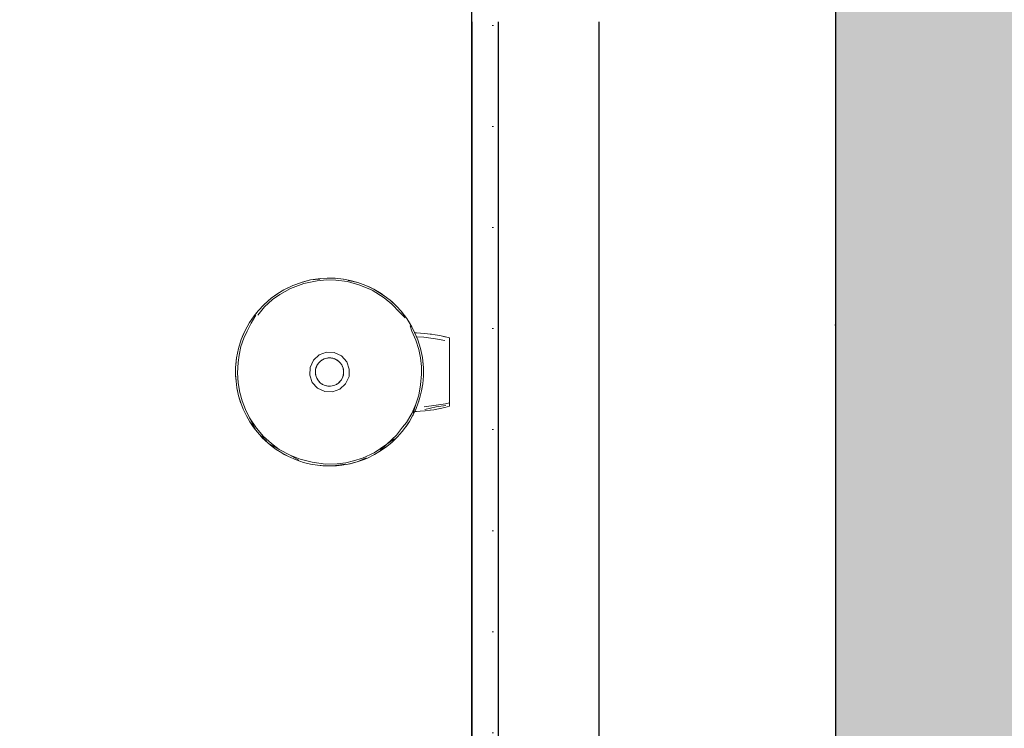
# Model space of a CAD drawing. Header units: millimetres. Extents: x -63554 to 200, y -19084 to 40052.
# Tile 71 of 120: x -44964 to -44477, y 977 to 1328. Entities that reach past the tile are written whole.
import ezdxf

# ---------------------------------------------------------------- set-up
doc = ezdxf.new("R2010")
doc.units = ezdxf.units.MM
doc.header["$MEASUREMENT"] = 0
doc.linetypes.add('Dotted', pattern=[317.499995, 0, -317.499995])
for name, color, linetype in [('1241_Välisseinad', 7, 'Continuous'), ('1311_Vaheseinad', 7, 'Continuous'), ('New_014_Ruumi netopind', 7, 'Continuous'), ('New_1321_Põranda kattetarindid', 7, 'Continuous'), ('New_SA-mööbel', 7, 'Continuous')]:
    doc.layers.add(name, color=color, linetype=linetype)
for name, color, linetype, lineweight in [('1241_Välisseinad_Pen_No__101', 252, 'Continuous', 13), ('1241_Välisseinad_Pen_No__41', 7, 'Continuous', 25), ('1311_Vaheseinad_Pen_No__101', 252, 'Continuous', 13), ('1311_Vaheseinad_Pen_No__41', 7, 'Continuous', 25), ('New_1321_Põranda kattetarindid_Pen_No__41', 7, 'Continuous', 25), ('New_SA-mööbel_Pen_No__101', 252, 'Continuous', 13)]:
    doc.layers.add(name, color=color, linetype=linetype, lineweight=lineweight)
pattern_1 = [(270, (0, 0), (86.60254, 0), [0, -50]), (270, (43.3, -25), (86.60254, 0), [0, -50])]

# ---------------------------------------------------------------- blocks, each defined once
blk = doc.blocks.new('Slab_165_1', base_point=(-48040, 210))
at = {"layer": 'New_1321_Põranda kattetarindid_Pen_No__41', "color": 7, "linetype": 'Dotted', "lineweight": 25, "flags": 128}
blk.add_lwpolyline([(-48040, 210), (-44560.55, 210), (-44560.55, 5699.83), (-48040, 5699.83)], close=True, dxfattribs=at)
blk = doc.blocks.new('Slab_445_1', base_point=(-44560.55, 210))
at = {"layer": '1311_Vaheseinad_Pen_No__41', "color": 7, "linetype": 'Continuous', "lineweight": 25, "flags": 128}
blk.add_lwpolyline([(-44560.55, 210), (-44740.55, 210), (-44740.55, 1339.83), (-44560.55, 1339.83)], close=True, dxfattribs=at)
blk = doc.blocks.new('Wall_158_1', base_point=(-44560.55, -110))
at = {"layer": '1241_Välisseinad_Pen_No__101', "linetype": 'Continuous', "lineweight": 0, "true_color": 0x4c4c4c}
blk.add_hatch(color=251, dxfattribs=at).paths.add_polyline_path([(-44560.55, 5699.83), (-44560.55, -110), (-44180.55, 210), (-44180.55, 5699.83)])
at = {"layer": '1241_Välisseinad_Pen_No__41', "color": 7, "linetype": 'Continuous', "lineweight": 25, "flags": 128}
blk.add_lwpolyline([(-44560.55, 3399.83), (-44560.55, 210)], dxfattribs=at)
blk = doc.blocks.new('Wall_189_1', base_point=(-44677.55, 1339.83))
at = {"layer": '1311_Vaheseinad_Pen_No__101', "linetype": 'Continuous', "lineweight": 13}
h = blk.add_hatch(dxfattribs=at)
h.set_pattern_fill('PLASTER_0001', color=252, style=0, pattern_type=2)
h.set_pattern_definition(pattern_1)
h.paths.add_polyline_path([(-44727.55, 1338.91), (-44740.55, 1338.92), (-44740.55, 1326.92), (-44727.55, 1326.91)])
h = blk.add_hatch(dxfattribs=at)
h.set_pattern_fill('PLASTER_0001', color=252, style=0, pattern_type=2)
h.set_pattern_definition(pattern_1)
h.paths.add_polyline_path([(-44740.55, 1326.92), (-44740.55, 215), (-44727.55, 215), (-44727.55, 1326.91)])
at = {"layer": '1311_Vaheseinad_Pen_No__41', "color": 7, "linetype": 'Continuous', "lineweight": 25}
blk.add_line((-44727.55, 1326.91), (-44727.55, 215), dxfattribs=at)
at = {"layer": '1311_Vaheseinad_Pen_No__41', "color": 7, "linetype": 'Continuous', "lineweight": 25, "flags": 128}
for points in [[(-44740.55, 1326.92), (-44740.55, 215)], [(-44677.55, 215), (-44677.55, 1326.88)]]:
    blk.add_lwpolyline(points, dxfattribs=at)
blk = doc.blocks.new('Sanitary_Toilet-Accessories_DELABIE_4051MW-Be-LineR-wall-mounted-toilet-brus[202]_1', base_point=(-44877.26, 1161.42))
at = {"layer": 'New_SA-mööbel_Pen_No__101', "color": 252, "linetype": 'Continuous', "lineweight": 13}
for p, q in [((-44824.93, 1197.95), (-44820.46, 1199.12)), ((-44824.93, 1197.95), (-44820.46, 1199.12)), ((-44824.51, 1198.07), (-44820.46, 1199.12)), ((-44824.51, 1198.07), (-44820.46, 1199.12)), ((-44820.46, 1199.12), (-44815.54, 1199.86)), ((-44820.46, 1199.12), (-44815.54, 1199.86)), ((-44820.46, 1199.12), (-44817.89, 1199.56)), ((-44820.46, 1199.12), (-44817.89, 1199.56)), ((-44820.46, 1199.12), (-44815.83, 1199.46)), ((-44820.46, 1199.12), (-44815.83, 1199.46)), ((-44817.89, 1199.56), (-44815.54, 1199.86)), ((-44817.89, 1199.56), (-44815.54, 1199.86)), ((-44812.33, 1199.14), (-44817.22, 1198.72)), ((-44812.33, 1199.14), (-44817.22, 1198.72)), ((-44815.54, 1199.86), (-44812.27, 1200.04)), ((-44815.54, 1199.86), (-44812.27, 1200.04)), ((-44807.92, 1199.05), (-44812.33, 1199.14)), ((-44807.92, 1199.05), (-44812.33, 1199.14)), ((-44812.27, 1200.04), (-44811.12, 1200.07)), ((-44812.27, 1200.04), (-44811.12, 1200.07)), ((-44812.27, 1200.04), (-44808.3, 1200)), ((-44812.27, 1200.04), (-44808.3, 1200)), ((-44811.12, 1200.07), (-44808.3, 1200)), ((-44811.12, 1200.07), (-44808.3, 1200)), ((-44808.3, 1200), (-44804.17, 1199.56)), ((-44808.3, 1200), (-44804.17, 1199.56)), ((-44802.18, 1198.3), (-44807.92, 1199.05)), ((-44802.18, 1198.3), (-44807.92, 1199.05)), ((-44804.17, 1199.56), (-44804.35, 1199.58)), ((-44804.17, 1199.56), (-44804.35, 1199.58)), ((-44804.17, 1199.56), (-44800.76, 1198.91)), ((-44804.17, 1199.56), (-44800.76, 1198.91)), ((-44800.76, 1198.91), (-44797.72, 1198.12)), ((-44800.76, 1198.91), (-44797.1, 1197.94)), ((-44800.76, 1198.91), (-44797.72, 1198.12)), ((-44800.76, 1198.91), (-44797.1, 1197.94)), ((-44836.57, 1192.41), (-44833.63, 1194.22)), ((-44836.57, 1192.41), (-44833.63, 1194.22)), ((-44830.41, 1194.87), (-44835.6, 1191.92)), ((-44830.41, 1194.87), (-44835.6, 1191.92)), ((-44833.63, 1194.22), (-44829.2, 1196.4)), ((-44833.63, 1194.22), (-44829.2, 1196.4)), ((-44833.63, 1194.22), (-44830.85, 1195.64)), ((-44833.63, 1194.22), (-44830.85, 1195.64)), ((-44830.85, 1195.64), (-44829.2, 1196.4)), ((-44830.85, 1195.64), (-44829.2, 1196.4)), ((-44823.69, 1197.4), (-44830.41, 1194.87)), ((-44823.69, 1197.4), (-44830.41, 1194.87)), ((-44829.2, 1196.4), (-44824.93, 1197.95)), ((-44829.2, 1196.4), (-44824.93, 1197.95)), ((-44824.93, 1197.95), (-44824.51, 1198.07)), ((-44824.93, 1197.95), (-44824.51, 1198.07)), ((-44817.22, 1198.72), (-44823.69, 1197.4)), ((-44817.22, 1198.72), (-44823.69, 1197.4)), ((-44796.09, 1196.62), (-44802.18, 1198.3)), ((-44796.09, 1196.62), (-44802.18, 1198.3)), ((-44801.76, 1198.8), (-44797.1, 1197.94)), ((-44801.76, 1198.8), (-44797.1, 1197.94)), ((-44797.72, 1198.12), (-44797.1, 1197.94)), ((-44797.72, 1198.12), (-44797.1, 1197.94)), ((-44797.1, 1197.94), (-44793.01, 1196.45)), ((-44797.1, 1197.94), (-44793.01, 1196.45)), ((-44789.96, 1194.03), (-44796.09, 1196.62)), ((-44789.96, 1194.03), (-44796.09, 1196.62)), ((-44793.01, 1196.45), (-44791.37, 1195.7)), ((-44793.01, 1196.45), (-44789.07, 1194.54)), ((-44793.01, 1196.45), (-44791.37, 1195.7)), ((-44793.01, 1196.45), (-44789.07, 1194.54)), ((-44791.37, 1195.7), (-44789.07, 1194.54)), ((-44791.37, 1195.7), (-44789.07, 1194.54)), ((-44783.95, 1190.26), (-44789.96, 1194.03)), ((-44783.95, 1190.26), (-44789.96, 1194.03)), ((-44789.07, 1194.54), (-44785.51, 1192.47)), ((-44783.98, 1191.36), (-44789.07, 1194.54)), ((-44789.07, 1194.54), (-44785.51, 1192.47)), ((-44783.98, 1191.36), (-44789.07, 1194.54)), ((-44843.4, 1186.99), (-44839.85, 1190.07)), ((-44843.4, 1186.99), (-44839.85, 1190.07)), ((-44839.26, 1189.39), (-44843.21, 1185.85)), ((-44839.26, 1189.39), (-44843.21, 1185.85)), ((-44842.13, 1188.15), (-44839.85, 1190.07)), ((-44842.13, 1188.15), (-44839.85, 1190.07)), ((-44839.85, 1190.07), (-44836.57, 1192.41)), ((-44839.85, 1190.07), (-44836.57, 1192.41)), ((-44839.85, 1190.07), (-44836.76, 1192.31)), ((-44839.85, 1190.07), (-44836.76, 1192.31)), ((-44835.6, 1191.92), (-44839.26, 1189.39)), ((-44835.6, 1191.92), (-44839.26, 1189.39)), ((-44836.76, 1192.31), (-44836.57, 1192.42)), ((-44836.76, 1192.31), (-44836.57, 1192.42)), ((-44785.51, 1192.47), (-44783.98, 1191.36)), ((-44785.51, 1192.47), (-44783.98, 1191.36)), ((-44783.98, 1191.36), (-44781.06, 1189.14)), ((-44783.98, 1191.36), (-44781.06, 1189.14)), ((-44780.26, 1187.23), (-44783.95, 1190.26)), ((-44780.26, 1187.23), (-44783.95, 1190.26)), ((-44843.21, 1185.85), (-44846.49, 1181.76)), ((-44843.21, 1185.85), (-44846.49, 1181.76)), ((-44846.4, 1183.78), (-44843.4, 1186.99)), ((-44846.4, 1183.78), (-44843.4, 1186.99)), ((-44843.4, 1186.99), (-44842.13, 1188.15)), ((-44843.4, 1186.99), (-44842.13, 1188.15)), ((-44781.06, 1189.14), (-44780.07, 1188.25)), ((-44781.06, 1189.14), (-44777.94, 1186.22)), ((-44781.06, 1189.14), (-44780.07, 1188.25)), ((-44781.06, 1189.14), (-44777.94, 1186.22)), ((-44776.41, 1183.18), (-44780.26, 1187.23)), ((-44776.41, 1183.18), (-44780.26, 1187.23)), ((-44780.07, 1188.25), (-44777.94, 1186.22)), ((-44780.07, 1188.25), (-44777.94, 1186.22)), ((-44777.94, 1186.22), (-44775.65, 1183.74)), ((-44777.94, 1186.22), (-44775.65, 1183.74)), ((-44850.58, 1178.05), (-44848.36, 1181.32)), ((-44850.58, 1178.05), (-44848.36, 1181.32)), ((-44849.76, 1177.71), (-44847.45, 1181.64)), ((-44849.76, 1177.71), (-44847.45, 1181.64)), ((-44848.36, 1181.32), (-44846.4, 1183.78)), ((-44848.36, 1181.32), (-44846.4, 1183.78)), ((-44848.36, 1181.32), (-44846.83, 1183.25)), ((-44848.36, 1181.32), (-44846.83, 1183.25)), ((-44846.83, 1183.25), (-44846.4, 1183.78)), ((-44846.83, 1183.25), (-44846.4, 1183.78)), ((-44773.62, 1180.4), (-44776.41, 1183.18)), ((-44773.62, 1180.4), (-44776.41, 1183.18)), ((-44775.35, 1183.37), (-44775.65, 1183.74)), ((-44775.65, 1183.74), (-44772.84, 1180.1)), ((-44775.35, 1183.37), (-44775.65, 1183.74)), ((-44775.65, 1183.74), (-44772.84, 1180.1)), ((-44775.35, 1183.37), (-44772.84, 1180.1)), ((-44775.35, 1183.37), (-44772.84, 1180.1)), ((-44772.84, 1180.1), (-44771.39, 1177.85)), ((-44772.84, 1180.1), (-44770.23, 1175.87)), ((-44772.84, 1180.1), (-44771.39, 1177.85)), ((-44772.84, 1180.1), (-44770.23, 1175.87)), ((-44852.74, 1174.18), (-44850.58, 1178.05)), ((-44852.74, 1174.18), (-44850.58, 1178.05)), ((-44852.74, 1174.18), (-44850.77, 1177.73)), ((-44852.74, 1174.18), (-44850.77, 1177.73)), ((-44849.76, 1177.71), (-44851.87, 1173.81)), ((-44849.76, 1177.71), (-44851.87, 1173.81)), ((-44850.58, 1178.05), (-44850.77, 1177.73)), ((-44850.58, 1178.05), (-44850.77, 1177.73)), ((-44771.39, 1177.85), (-44770.23, 1175.87)), ((-44771.39, 1177.85), (-44770.23, 1175.87)), ((-44771.08, 1176.39), (-44770.24, 1173.86)), ((-44771.08, 1176.39), (-44770.24, 1173.86)), ((-44768.92, 1173.22), (-44770.23, 1175.87)), ((-44768.92, 1173.22), (-44770.23, 1175.87)), ((-44853.4, 1170.38), (-44854.89, 1166.17)), ((-44853.4, 1170.38), (-44854.89, 1166.17)), ((-44854.71, 1169.61), (-44852.74, 1174.18)), ((-44854.71, 1169.61), (-44852.74, 1174.18)), ((-44854.71, 1169.61), (-44853.87, 1171.68)), ((-44854.71, 1169.61), (-44853.87, 1171.68)), ((-44853.87, 1171.68), (-44852.74, 1174.18)), ((-44853.87, 1171.68), (-44852.74, 1174.18)), ((-44851.87, 1173.81), (-44853.4, 1170.38)), ((-44851.87, 1173.81), (-44853.4, 1170.38)), ((-44768.29, 1169.36), (-44770.24, 1173.86)), ((-44768.29, 1169.36), (-44770.24, 1173.86)), ((-44768.28, 1171.82), (-44768.92, 1173.22)), ((-44768.92, 1173.22), (-44767.33, 1169.47)), ((-44768.28, 1171.82), (-44768.92, 1173.22)), ((-44768.92, 1173.22), (-44767.33, 1169.47)), ((-44768.81, 1173), (-44767.99, 1172.99)), ((-44768.81, 1173), (-44767.99, 1172.99)), ((-44768.28, 1171.82), (-44767.33, 1169.47)), ((-44768.28, 1171.82), (-44767.33, 1169.47)), ((-44766.09, 1172.87), (-44767.99, 1172.99)), ((-44766.09, 1172.87), (-44767.99, 1172.99)), ((-44767.96, 1171.03), (-44764.38, 1170.85)), ((-44767.96, 1171.03), (-44764.38, 1170.85)), ((-44764.01, 1172.72), (-44766.09, 1172.87)), ((-44764.01, 1172.72), (-44766.09, 1172.87)), ((-44758.61, 1169.95), (-44764.38, 1170.85)), ((-44758.61, 1169.95), (-44764.38, 1170.85)), ((-44761.12, 1172.37), (-44764.01, 1172.72)), ((-44761.12, 1172.37), (-44764.01, 1172.72)), ((-44761.28, 1172.39), (-44761.25, 1172.39)), ((-44761.28, 1172.39), (-44761.25, 1172.39)), ((-44761.25, 1172.39), (-44761.12, 1172.37)), ((-44761.25, 1172.39), (-44761.12, 1172.37)), ((-44761.12, 1172.37), (-44760.64, 1172.31)), ((-44761.12, 1172.37), (-44760.64, 1172.31)), ((-44760.64, 1172.31), (-44758.71, 1172)), ((-44760.64, 1172.31), (-44758.71, 1172)), ((-44758.71, 1172), (-44756.5, 1171.61)), ((-44758.71, 1172), (-44756.5, 1171.61)), ((-44758.61, 1169.95), (-44754.04, 1169.14)), ((-44758.61, 1169.95), (-44754.04, 1169.14)), ((-44753.04, 1170.83), (-44756.5, 1171.61)), ((-44753.94, 1171.04), (-44756.5, 1171.61)), ((-44753.04, 1170.83), (-44756.5, 1171.61)), ((-44753.94, 1171.04), (-44756.5, 1171.61)), ((-44753.04, 1170.83), (-44753.94, 1171.04)), ((-44753.04, 1170.83), (-44753.94, 1171.04)), ((-44751.58, 1170.44), (-44753.04, 1170.83)), ((-44751.58, 1170.44), (-44753.04, 1170.83)), ((-44751.58, 1170.45), (-44751.6, 1170.45)), ((-44751.6, 1170.45), (-44751.6, 1170.45)), ((-44751.58, 1170.45), (-44751.6, 1170.45)), ((-44751.6, 1170.45), (-44751.6, 1170.45)), ((-44751.58, 1170.44), (-44751.58, 1169.5)), ((-44751.58, 1170.44), (-44751.58, 1169.5)), ((-44857.02, 1160.64), (-44856.06, 1165.23)), ((-44857.02, 1160.64), (-44856.06, 1165.23)), ((-44854.71, 1169.61), (-44856.06, 1165.23)), ((-44854.71, 1169.61), (-44856.06, 1165.23)), ((-44856.05, 1165.26), (-44856.06, 1165.23)), ((-44856.05, 1165.26), (-44856.06, 1165.23)), ((-44854.89, 1166.17), (-44855.8, 1161.94)), ((-44854.89, 1166.17), (-44855.8, 1161.94)), ((-44766.84, 1164.71), (-44768.29, 1169.36)), ((-44766.84, 1164.71), (-44768.29, 1169.36)), ((-44767.33, 1169.47), (-44766.03, 1165.23)), ((-44767.33, 1169.47), (-44766.03, 1165.23)), ((-44766.07, 1165.4), (-44766.03, 1165.23)), ((-44766.07, 1165.4), (-44766.03, 1165.23)), ((-44766.03, 1165.23), (-44765.08, 1160.75)), ((-44766.03, 1165.23), (-44765.08, 1160.75)), ((-44751.58, 1168.11), (-44751.59, 1162.32)), ((-44751.58, 1168.11), (-44751.59, 1162.32)), ((-44751.58, 1169.5), (-44751.58, 1168.11)), ((-44751.58, 1169.5), (-44751.58, 1168.11)), ((-44857.5, 1155.84), (-44857.02, 1160.64)), ((-44857.5, 1155.84), (-44857.02, 1160.64)), ((-44857.27, 1158.58), (-44857.02, 1160.64)), ((-44857.27, 1158.58), (-44857.02, 1160.64)), ((-44855.8, 1161.94), (-44856.33, 1158.24)), ((-44855.8, 1161.94), (-44856.33, 1158.24)), ((-44818.99, 1159.47), (-44816.16, 1162.08)), ((-44818.99, 1159.47), (-44816.16, 1162.08)), ((-44812.55, 1163.35), (-44816.16, 1162.08)), ((-44812.55, 1163.35), (-44816.16, 1162.08)), ((-44813.16, 1160.26), (-44814.56, 1159.64)), ((-44813.16, 1160.26), (-44814.56, 1159.64)), ((-44813.69, 1160.05), (-44814.56, 1159.64)), ((-44813.69, 1160.05), (-44814.56, 1159.64)), ((-44813.69, 1160.05), (-44813.16, 1160.26)), ((-44813.69, 1160.05), (-44813.16, 1160.26)), ((-44811.66, 1160.55), (-44813.16, 1160.26)), ((-44811.66, 1160.55), (-44813.16, 1160.26)), ((-44813.16, 1160.26), (-44812.38, 1160.44)), ((-44813.16, 1160.26), (-44812.38, 1160.44)), ((-44808.76, 1163.22), (-44812.55, 1163.35)), ((-44808.76, 1163.22), (-44812.55, 1163.35)), ((-44812.06, 1160.49), (-44812.39, 1160.44)), ((-44812.06, 1160.49), (-44812.39, 1160.44)), ((-44812.38, 1160.44), (-44811.66, 1160.55)), ((-44812.38, 1160.44), (-44811.66, 1160.55)), ((-44811.66, 1160.55), (-44811.04, 1160.57)), ((-44811.66, 1160.55), (-44811.04, 1160.57)), ((-44810.36, 1160.55), (-44811.66, 1160.55)), ((-44810.36, 1160.55), (-44811.66, 1160.55)), ((-44811.04, 1160.57), (-44810.36, 1160.55)), ((-44811.04, 1160.57), (-44811.03, 1160.57)), ((-44811.04, 1160.57), (-44810.36, 1160.55)), ((-44811.04, 1160.57), (-44811.03, 1160.57)), ((-44811.03, 1160.57), (-44811, 1160.57)), ((-44811.03, 1160.57), (-44811, 1160.57)), ((-44809.15, 1160.32), (-44810.36, 1160.55)), ((-44810.36, 1160.55), (-44809.68, 1160.43)), ((-44809.15, 1160.32), (-44810.36, 1160.55)), ((-44810.36, 1160.55), (-44809.68, 1160.43)), ((-44809.62, 1160.43), (-44810.13, 1160.51)), ((-44809.62, 1160.43), (-44810.13, 1160.51)), ((-44809.68, 1160.43), (-44809.15, 1160.32)), ((-44809.68, 1160.43), (-44809.15, 1160.32)), ((-44809.62, 1160.43), (-44809.43, 1160.38)), ((-44809.62, 1160.43), (-44809.43, 1160.38)), ((-44807.89, 1159.84), (-44809.15, 1160.32)), ((-44809.15, 1160.32), (-44808.39, 1160.04)), ((-44807.89, 1159.84), (-44809.15, 1160.32)), ((-44809.15, 1160.32), (-44808.39, 1160.04)), ((-44808.86, 1160.21), (-44808.69, 1160.16)), ((-44808.86, 1160.21), (-44808.69, 1160.16)), ((-44808.76, 1163.22), (-44805.16, 1161.52)), ((-44808.76, 1163.22), (-44805.16, 1161.52)), ((-44808.69, 1160.16), (-44808.39, 1160.04)), ((-44808.69, 1160.16), (-44808.39, 1160.04)), ((-44808.39, 1160.04), (-44807.89, 1159.84)), ((-44808.39, 1160.04), (-44808.37, 1160.04)), ((-44808.39, 1160.04), (-44807.89, 1159.84)), ((-44808.39, 1160.04), (-44808.37, 1160.04)), ((-44805.16, 1161.52), (-44802.53, 1158.67)), ((-44805.16, 1161.52), (-44802.53, 1158.67)), ((-44765.96, 1160.64), (-44766.84, 1164.71)), ((-44765.96, 1160.64), (-44766.84, 1164.71)), ((-44765.56, 1156.37), (-44765.96, 1160.64)), ((-44765.56, 1156.37), (-44765.96, 1160.64)), ((-44765.08, 1160.75), (-44764.83, 1158.73)), ((-44765.08, 1160.75), (-44764.59, 1155.89)), ((-44765.08, 1160.75), (-44764.83, 1158.73)), ((-44765.08, 1160.75), (-44764.59, 1155.89)), ((-44751.59, 1162.32), (-44751.59, 1156.46)), ((-44751.59, 1162.32), (-44751.59, 1156.46)), ((-44857.52, 1152.53), (-44857.5, 1155.84)), ((-44857.52, 1152.53), (-44857.5, 1155.84)), ((-44857.5, 1155.84), (-44857.27, 1158.58)), ((-44857.5, 1155.84), (-44857.27, 1158.58)), ((-44856.33, 1158.24), (-44856.6, 1153.2)), ((-44856.33, 1158.24), (-44856.6, 1153.2)), ((-44820.7, 1155.87), (-44820.83, 1152.06)), ((-44820.7, 1155.87), (-44820.83, 1152.06)), ((-44820.7, 1155.87), (-44818.99, 1159.47)), ((-44820.7, 1155.87), (-44818.99, 1159.47)), ((-44817.76, 1155.59), (-44818.02, 1154.29)), ((-44817.76, 1155.59), (-44818.02, 1154.29)), ((-44817.91, 1154.93), (-44817.76, 1155.59)), ((-44817.91, 1154.93), (-44817.76, 1155.59)), ((-44817.91, 1154.92), (-44817.83, 1155.33)), ((-44817.91, 1154.92), (-44817.83, 1155.33)), ((-44817.83, 1155.33), (-44817.81, 1155.38)), ((-44817.83, 1155.33), (-44817.81, 1155.38)), ((-44817.26, 1156.81), (-44817.76, 1155.59)), ((-44817.26, 1156.81), (-44817.76, 1155.59)), ((-44817.76, 1155.59), (-44817.52, 1156.22)), ((-44817.76, 1155.59), (-44817.52, 1156.22)), ((-44817.53, 1156.2), (-44817.52, 1156.22)), ((-44817.53, 1156.2), (-44817.52, 1156.22)), ((-44817.52, 1156.22), (-44817.26, 1156.81)), ((-44817.52, 1156.22), (-44817.26, 1156.81)), ((-44817.52, 1156.22), (-44817.36, 1156.61)), ((-44817.52, 1156.22), (-44817.36, 1156.61)), ((-44817.32, 1156.68), (-44817.36, 1156.61)), ((-44817.32, 1156.68), (-44817.36, 1156.61)), ((-44816.5, 1157.99), (-44817.26, 1156.81)), ((-44816.5, 1157.99), (-44817.26, 1156.81)), ((-44817.26, 1156.81), (-44816.89, 1157.42)), ((-44817.26, 1156.81), (-44816.89, 1157.42)), ((-44816.89, 1157.43), (-44817.03, 1157.19)), ((-44816.89, 1157.43), (-44817.03, 1157.19)), ((-44816.5, 1157.99), (-44816.89, 1157.42)), ((-44816.5, 1157.99), (-44816.89, 1157.42)), ((-44816.7, 1157.69), (-44816.89, 1157.43)), ((-44816.7, 1157.69), (-44816.89, 1157.43)), ((-44815.56, 1158.93), (-44816.5, 1157.99)), ((-44815.56, 1158.93), (-44816.5, 1157.99)), ((-44816.5, 1157.99), (-44815.99, 1158.52)), ((-44816.5, 1157.99), (-44815.99, 1158.52)), ((-44815.99, 1158.52), (-44816.03, 1158.47)), ((-44815.99, 1158.52), (-44816.03, 1158.47)), ((-44815.99, 1158.52), (-44815.56, 1158.93)), ((-44815.99, 1158.52), (-44815.56, 1158.93)), ((-44815.99, 1158.52), (-44815.98, 1158.53)), ((-44815.99, 1158.52), (-44815.98, 1158.53)), ((-44814.56, 1159.64), (-44815.56, 1158.93)), ((-44814.56, 1159.64), (-44815.56, 1158.93)), ((-44814.9, 1159.41), (-44815.56, 1158.93)), ((-44814.9, 1159.41), (-44815.56, 1158.93)), ((-44814.91, 1159.4), (-44814.89, 1159.41)), ((-44814.91, 1159.4), (-44814.89, 1159.41)), ((-44814.56, 1159.64), (-44814.9, 1159.41)), ((-44814.56, 1159.64), (-44814.9, 1159.41)), ((-44814.89, 1159.41), (-44814.75, 1159.53)), ((-44814.89, 1159.41), (-44814.75, 1159.53)), ((-44814.64, 1159.58), (-44814.75, 1159.53)), ((-44814.64, 1159.58), (-44814.75, 1159.53)), ((-44806.61, 1159.01), (-44807.89, 1159.84)), ((-44807.89, 1159.84), (-44807.19, 1159.41)), ((-44806.61, 1159.01), (-44807.89, 1159.84)), ((-44807.89, 1159.84), (-44807.19, 1159.41)), ((-44807.62, 1159.67), (-44807.5, 1159.62)), ((-44807.62, 1159.67), (-44807.5, 1159.62)), ((-44807.19, 1159.41), (-44807.5, 1159.62)), ((-44807.19, 1159.41), (-44807.5, 1159.62)), ((-44806.61, 1159.01), (-44807.19, 1159.41)), ((-44806.61, 1159.01), (-44807.19, 1159.41)), ((-44805.74, 1158.15), (-44806.61, 1159.01)), ((-44806.61, 1159.01), (-44806.09, 1158.51)), ((-44805.74, 1158.15), (-44806.61, 1159.01)), ((-44806.61, 1159.01), (-44806.09, 1158.51)), ((-44806.33, 1158.76), (-44806.43, 1158.83)), ((-44806.33, 1158.76), (-44806.43, 1158.83)), ((-44806.33, 1158.76), (-44806.09, 1158.52)), ((-44806.33, 1158.76), (-44806.09, 1158.52)), ((-44806.09, 1158.52), (-44806.08, 1158.5)), ((-44806.09, 1158.52), (-44806.08, 1158.5)), ((-44806.09, 1158.51), (-44805.74, 1158.15)), ((-44806.09, 1158.51), (-44805.74, 1158.15)), ((-44805.02, 1157.17), (-44805.74, 1158.15)), ((-44805.02, 1157.17), (-44805.74, 1158.15)), ((-44805.56, 1157.91), (-44805.4, 1157.72)), ((-44805.56, 1157.91), (-44805.4, 1157.72)), ((-44805.2, 1157.42), (-44805.4, 1157.72)), ((-44805.2, 1157.42), (-44805.4, 1157.72)), ((-44804.29, 1155.51), (-44805.02, 1157.17)), ((-44804.56, 1156.21), (-44805.02, 1157.17)), ((-44804.29, 1155.51), (-44805.02, 1157.17)), ((-44804.56, 1156.21), (-44805.02, 1157.17)), ((-44804.65, 1156.46), (-44804.83, 1156.76)), ((-44804.65, 1156.46), (-44804.83, 1156.76)), ((-44804.65, 1156.46), (-44804.56, 1156.21)), ((-44804.65, 1156.46), (-44804.56, 1156.21)), ((-44804.56, 1156.21), (-44804.29, 1155.51)), ((-44804.56, 1156.21), (-44804.29, 1155.51)), ((-44804.04, 1154), (-44804.29, 1155.51)), ((-44804.29, 1155.51), (-44804.17, 1154.91)), ((-44804.04, 1154), (-44804.29, 1155.51)), ((-44804.29, 1155.51), (-44804.17, 1154.91)), ((-44804.16, 1154.93), (-44804.21, 1155.1)), ((-44804.16, 1154.93), (-44804.21, 1155.1)), ((-44801.26, 1155.07), (-44802.53, 1158.67)), ((-44801.26, 1155.07), (-44802.53, 1158.67)), ((-44801.39, 1151.29), (-44801.26, 1155.07)), ((-44801.39, 1151.29), (-44801.26, 1155.07)), ((-44765.49, 1152.59), (-44765.56, 1156.37)), ((-44765.49, 1152.59), (-44765.56, 1156.37)), ((-44764.83, 1158.73), (-44764.59, 1155.89)), ((-44764.83, 1158.73), (-44764.59, 1155.89)), ((-44764.59, 1155.89), (-44764.58, 1151.63)), ((-44764.59, 1155.89), (-44764.58, 1151.63)), ((-44751.59, 1156.46), (-44751.6, 1150.59)), ((-44751.59, 1156.46), (-44751.6, 1150.59)), ((-44857.51, 1151.79), (-44857.52, 1152.53)), ((-44857.32, 1148.99), (-44857.52, 1152.53)), ((-44857.51, 1151.79), (-44857.52, 1152.53)), ((-44857.32, 1148.99), (-44857.52, 1152.53)), ((-44857.32, 1148.99), (-44857.51, 1151.79)), ((-44857.32, 1148.99), (-44857.51, 1151.79)), ((-44856.6, 1153.2), (-44856.34, 1148.2)), ((-44856.6, 1153.2), (-44856.34, 1148.2)), ((-44820.83, 1152.06), (-44819.56, 1148.47)), ((-44820.83, 1152.06), (-44819.56, 1148.47)), ((-44818.03, 1154.04), (-44818.05, 1153.91)), ((-44818.03, 1154.04), (-44818.05, 1153.91)), ((-44818.04, 1153.58), (-44818.05, 1153.91)), ((-44818.04, 1153.58), (-44818.05, 1153.91)), ((-44818.02, 1154.29), (-44818.04, 1153.12)), ((-44818.04, 1153.58), (-44818.02, 1154.29)), ((-44818.02, 1154.29), (-44818.04, 1153.12)), ((-44818.04, 1153.58), (-44818.02, 1154.29)), ((-44818.04, 1153.12), (-44818.04, 1153.58)), ((-44818.04, 1153.56), (-44818.04, 1153.58)), ((-44818.04, 1153.12), (-44818.04, 1153.58)), ((-44818.04, 1153.56), (-44818.04, 1153.58)), ((-44818.04, 1153.12), (-44817.85, 1151.85)), ((-44818.04, 1153.12), (-44817.85, 1151.85)), ((-44818.02, 1154.29), (-44817.91, 1154.93)), ((-44818.02, 1154.29), (-44817.91, 1154.93)), ((-44817.98, 1152.53), (-44817.99, 1152.8)), ((-44817.98, 1152.53), (-44817.99, 1152.8)), ((-44817.91, 1152.22), (-44817.98, 1152.53)), ((-44817.91, 1152.22), (-44817.98, 1152.53)), ((-44817.91, 1154.92), (-44817.91, 1154.91)), ((-44817.91, 1154.92), (-44817.91, 1154.91)), ((-44817.85, 1151.85), (-44817.91, 1152.23)), ((-44817.85, 1151.85), (-44817.91, 1152.23)), ((-44817.85, 1151.85), (-44817.36, 1150.53)), ((-44817.85, 1151.85), (-44817.52, 1150.92)), ((-44817.85, 1151.85), (-44817.36, 1150.53)), ((-44817.85, 1151.85), (-44817.52, 1150.92)), ((-44817.69, 1151.39), (-44817.62, 1151.13)), ((-44817.69, 1151.39), (-44817.62, 1151.13)), ((-44817.52, 1150.92), (-44817.62, 1151.13)), ((-44817.52, 1150.92), (-44817.62, 1151.13)), ((-44817.52, 1150.92), (-44817.36, 1150.53)), ((-44817.52, 1150.92), (-44817.36, 1150.53)), ((-44817.36, 1150.53), (-44816.55, 1149.21)), ((-44817.36, 1150.53), (-44816.89, 1149.72)), ((-44817.36, 1150.53), (-44816.55, 1149.21)), ((-44817.36, 1150.53), (-44816.89, 1149.72)), ((-44805.15, 1149.76), (-44804.41, 1151.25)), ((-44805.15, 1149.76), (-44804.41, 1151.25)), ((-44805.15, 1149.76), (-44804.57, 1150.91)), ((-44805.15, 1149.76), (-44804.57, 1150.91)), ((-44804.71, 1150.56), (-44804.97, 1150.11)), ((-44804.71, 1150.56), (-44804.97, 1150.11)), ((-44804.71, 1150.56), (-44804.57, 1150.91)), ((-44804.71, 1150.56), (-44804.57, 1150.91)), ((-44804.57, 1150.91), (-44804.41, 1151.25)), ((-44804.57, 1150.91), (-44804.41, 1151.25)), ((-44804.41, 1151.25), (-44804.07, 1152.8)), ((-44804.41, 1151.25), (-44804.07, 1152.8)), ((-44804.18, 1152.21), (-44804.41, 1151.25)), ((-44804.18, 1152.21), (-44804.41, 1151.25)), ((-44804.28, 1151.78), (-44804.2, 1152.03)), ((-44804.28, 1151.78), (-44804.2, 1152.03)), ((-44804.18, 1152.21), (-44804.2, 1152.03)), ((-44804.18, 1152.21), (-44804.2, 1152.03)), ((-44804.07, 1152.8), (-44804.18, 1152.21)), ((-44804.07, 1152.8), (-44804.18, 1152.21)), ((-44804.17, 1152.22), (-44804.18, 1152.21)), ((-44804.17, 1152.22), (-44804.18, 1152.21)), ((-44804.04, 1154), (-44804.17, 1154.91)), ((-44804.04, 1154), (-44804.17, 1154.91)), ((-44804.13, 1154.61), (-44804.16, 1154.93)), ((-44804.13, 1154.61), (-44804.16, 1154.93)), ((-44804.07, 1152.8), (-44804.04, 1154)), ((-44804.07, 1152.8), (-44804.04, 1154)), ((-44804.04, 1153.56), (-44804.07, 1152.8)), ((-44804.04, 1153.56), (-44804.07, 1152.8)), ((-44804.04, 1153.51), (-44804.05, 1153.49)), ((-44804.04, 1153.51), (-44804.05, 1153.49)), ((-44804.04, 1154), (-44804.04, 1153.56)), ((-44804.04, 1154), (-44804.04, 1153.56)), ((-44804.04, 1153.56), (-44804.04, 1153.57)), ((-44804.04, 1153.56), (-44804.04, 1153.57)), ((-44804.04, 1153.56), (-44804.04, 1153.54)), ((-44804.04, 1153.56), (-44804.04, 1153.54)), ((-44801.39, 1151.29), (-44803.1, 1147.67)), ((-44801.39, 1151.29), (-44803.1, 1147.67)), ((-44765.94, 1147.24), (-44765.49, 1152.59)), ((-44765.94, 1147.24), (-44765.49, 1152.59)), ((-44764.58, 1151.63), (-44764.92, 1147.69)), ((-44764.58, 1151.63), (-44764.92, 1147.69)), ((-44764.58, 1151.63), (-44764.57, 1151.94)), ((-44764.58, 1151.63), (-44764.57, 1151.94)), ((-44751.6, 1150.59), (-44751.6, 1144.74)), ((-44751.6, 1150.59), (-44751.6, 1144.74)), ((-44856.86, 1145.7), (-44857.32, 1148.99)), ((-44856.86, 1145.7), (-44857.32, 1148.99)), ((-44856.76, 1145.05), (-44856.86, 1145.7)), ((-44856.04, 1141.82), (-44856.86, 1145.7)), ((-44856.76, 1145.05), (-44856.86, 1145.7)), ((-44856.04, 1141.82), (-44856.86, 1145.7)), ((-44856.34, 1148.2), (-44855.47, 1143.37)), ((-44856.34, 1148.2), (-44855.47, 1143.37)), ((-44816.94, 1145.62), (-44819.56, 1148.47)), ((-44816.94, 1145.62), (-44819.56, 1148.47)), ((-44817.02, 1149.89), (-44817.14, 1150.15)), ((-44817.02, 1149.89), (-44817.14, 1150.15)), ((-44816.89, 1149.72), (-44817.02, 1149.89)), ((-44816.89, 1149.72), (-44817.02, 1149.89)), ((-44813.35, 1143.92), (-44816.94, 1145.62)), ((-44813.35, 1143.92), (-44816.94, 1145.62)), ((-44816.55, 1149.21), (-44816.89, 1149.72)), ((-44816.55, 1149.21), (-44816.89, 1149.72)), ((-44816.55, 1149.21), (-44815.48, 1148.13)), ((-44815.99, 1148.62), (-44816.55, 1149.21)), ((-44816.55, 1149.21), (-44815.48, 1148.13)), ((-44815.99, 1148.62), (-44816.55, 1149.21)), ((-44816.32, 1148.97), (-44816.17, 1148.76)), ((-44816.32, 1148.97), (-44816.17, 1148.76)), ((-44816.17, 1148.76), (-44815.83, 1148.44)), ((-44816.17, 1148.76), (-44815.83, 1148.44)), ((-44815.48, 1148.13), (-44815.99, 1148.62)), ((-44815.48, 1148.13), (-44815.99, 1148.62)), ((-44815.71, 1148.35), (-44815.83, 1148.44)), ((-44815.71, 1148.35), (-44815.83, 1148.44)), ((-44815.48, 1148.13), (-44814.5, 1147.47)), ((-44814.89, 1147.72), (-44815.48, 1148.13)), ((-44815.48, 1148.13), (-44814.5, 1147.47)), ((-44814.89, 1147.72), (-44815.48, 1148.13)), ((-44814.9, 1147.72), (-44814.92, 1147.74)), ((-44814.9, 1147.72), (-44814.92, 1147.74)), ((-44814.89, 1147.72), (-44814.5, 1147.47)), ((-44814.69, 1147.58), (-44814.89, 1147.72)), ((-44814.89, 1147.72), (-44814.5, 1147.47)), ((-44814.69, 1147.58), (-44814.89, 1147.72)), ((-44814.62, 1147.54), (-44814.69, 1147.58)), ((-44814.62, 1147.54), (-44814.69, 1147.58)), ((-44814.5, 1147.47), (-44813.21, 1146.89)), ((-44814.5, 1147.47), (-44813.7, 1147.09)), ((-44814.5, 1147.47), (-44813.21, 1146.89)), ((-44814.5, 1147.47), (-44813.7, 1147.09)), ((-44813.7, 1147.09), (-44813.21, 1146.89)), ((-44813.7, 1147.09), (-44813.21, 1146.89)), ((-44813.4, 1146.96), (-44813.36, 1146.95)), ((-44813.4, 1146.96), (-44813.36, 1146.95)), ((-44813.21, 1146.89), (-44811.81, 1146.59)), ((-44812.4, 1146.7), (-44813.21, 1146.89)), ((-44813.21, 1146.89), (-44811.81, 1146.59)), ((-44812.4, 1146.7), (-44813.21, 1146.89)), ((-44812.42, 1146.7), (-44812.4, 1146.7)), ((-44812.42, 1146.7), (-44812.4, 1146.7)), ((-44811.81, 1146.59), (-44812.4, 1146.7)), ((-44811.81, 1146.59), (-44812.4, 1146.7)), ((-44811.81, 1146.59), (-44810.49, 1146.57)), ((-44811.05, 1146.57), (-44811.81, 1146.59)), ((-44811.81, 1146.59), (-44810.49, 1146.57)), ((-44811.05, 1146.57), (-44811.81, 1146.59)), ((-44811.1, 1146.55), (-44811.4, 1146.58)), ((-44811.1, 1146.55), (-44811.4, 1146.58)), ((-44811.1, 1146.55), (-44810.78, 1146.57)), ((-44811.1, 1146.55), (-44810.78, 1146.57)), ((-44810.49, 1146.57), (-44811.05, 1146.57)), ((-44810.49, 1146.57), (-44811.05, 1146.57)), ((-44810.49, 1146.57), (-44808.9, 1146.88)), ((-44810.49, 1146.57), (-44808.9, 1146.88)), ((-44809.7, 1146.7), (-44810.49, 1146.57)), ((-44809.7, 1146.7), (-44810.49, 1146.57)), ((-44808.9, 1146.88), (-44809.7, 1146.7)), ((-44808.9, 1146.88), (-44809.7, 1146.7)), ((-44809.7, 1146.7), (-44809.7, 1146.7)), ((-44809.7, 1146.7), (-44809.7, 1146.7)), ((-44808.9, 1146.88), (-44807.63, 1147.44)), ((-44808.9, 1146.88), (-44807.63, 1147.44)), ((-44808.4, 1147.09), (-44808.9, 1146.88)), ((-44808.4, 1147.09), (-44808.9, 1146.88)), ((-44808.4, 1147.09), (-44808.41, 1147.08)), ((-44808.4, 1147.09), (-44808.41, 1147.08)), ((-44807.63, 1147.44), (-44808.4, 1147.09)), ((-44807.63, 1147.44), (-44808.4, 1147.09)), ((-44808.4, 1147.09), (-44807.83, 1147.33)), ((-44808.4, 1147.09), (-44807.83, 1147.33)), ((-44807.71, 1147.41), (-44807.83, 1147.33)), ((-44807.71, 1147.41), (-44807.83, 1147.33)), ((-44807.63, 1147.44), (-44806.62, 1148.12)), ((-44807.63, 1147.44), (-44806.62, 1148.12)), ((-44807.19, 1147.72), (-44807.63, 1147.44)), ((-44807.19, 1147.72), (-44807.63, 1147.44)), ((-44806.62, 1148.12), (-44807.19, 1147.72)), ((-44806.62, 1148.12), (-44807.19, 1147.72)), ((-44807.19, 1147.72), (-44807.15, 1147.75)), ((-44807.19, 1147.72), (-44807.15, 1147.75)), ((-44807.19, 1147.72), (-44807.19, 1147.72)), ((-44807.19, 1147.72), (-44807.19, 1147.72)), ((-44806.62, 1148.12), (-44805.71, 1149.01)), ((-44806.62, 1148.12), (-44805.71, 1149.01)), ((-44806.09, 1148.62), (-44806.62, 1148.12)), ((-44806.09, 1148.62), (-44806.62, 1148.12)), ((-44806.42, 1148.31), (-44806.05, 1148.64)), ((-44806.42, 1148.31), (-44806.05, 1148.64)), ((-44805.71, 1149.01), (-44806.09, 1148.62)), ((-44805.71, 1149.01), (-44806.09, 1148.62)), ((-44806.05, 1148.64), (-44805.91, 1148.81)), ((-44806.05, 1148.64), (-44805.91, 1148.81)), ((-44803.1, 1147.67), (-44805.94, 1145.06)), ((-44803.1, 1147.67), (-44805.94, 1145.06)), ((-44805.71, 1149.01), (-44805.15, 1149.76)), ((-44805.71, 1149.01), (-44805.15, 1149.76)), ((-44805.46, 1149.34), (-44805.42, 1149.4)), ((-44805.46, 1149.34), (-44805.42, 1149.4)), ((-44805.37, 1149.46), (-44805.42, 1149.4)), ((-44805.37, 1149.46), (-44805.42, 1149.4)), ((-44766.87, 1142.15), (-44765.94, 1147.24)), ((-44766.87, 1142.15), (-44765.94, 1147.24)), ((-44764.92, 1147.69), (-44765.46, 1144.33)), ((-44764.92, 1147.69), (-44765.46, 1144.33)), ((-44764.92, 1147.69), (-44765.3, 1145.19)), ((-44764.92, 1147.69), (-44765.3, 1145.19)), ((-44856.04, 1141.82), (-44856.76, 1145.05)), ((-44856.04, 1141.82), (-44856.76, 1145.05)), ((-44855.03, 1138.48), (-44856.04, 1141.82)), ((-44854.97, 1138.35), (-44856.04, 1141.82)), ((-44855.03, 1138.48), (-44856.04, 1141.82)), ((-44854.97, 1138.35), (-44856.04, 1141.82)), ((-44855.47, 1143.37), (-44854.32, 1139.26)), ((-44855.47, 1143.37), (-44854.32, 1139.26)), ((-44813.35, 1143.92), (-44809.54, 1143.78)), ((-44813.35, 1143.92), (-44809.54, 1143.78)), ((-44809.54, 1143.78), (-44805.94, 1145.06)), ((-44809.54, 1143.78), (-44805.94, 1145.06)), ((-44768.31, 1137.72), (-44766.87, 1142.15)), ((-44768.31, 1137.72), (-44766.87, 1142.15)), ((-44766.27, 1141.04), (-44767.15, 1138.25)), ((-44766.27, 1141.04), (-44767.15, 1138.25)), ((-44766.27, 1141.04), (-44767.01, 1138.62)), ((-44766.27, 1141.04), (-44767.01, 1138.62)), ((-44765.46, 1144.33), (-44766.27, 1141.04)), ((-44765.46, 1144.33), (-44766.27, 1141.04)), ((-44765.46, 1144.33), (-44765.3, 1145.19)), ((-44765.46, 1144.33), (-44765.3, 1145.19)), ((-44751.6, 1144.74), (-44751.6, 1138.38)), ((-44751.6, 1144.74), (-44751.6, 1138.38)), ((-44854.98, 1138.35), (-44855.03, 1138.48)), ((-44854.98, 1138.35), (-44855.03, 1138.48)), ((-44853.73, 1135.12), (-44854.97, 1138.35)), ((-44853.73, 1135.12), (-44854.97, 1138.35)), ((-44854.32, 1139.26), (-44852.68, 1135.05)), ((-44854.32, 1139.26), (-44852.68, 1135.05)), ((-44770.28, 1133.04), (-44768.31, 1137.72)), ((-44770.28, 1133.04), (-44768.31, 1137.72)), ((-44768.31, 1137.72), (-44769.6, 1133.24)), ((-44768.31, 1137.72), (-44769.6, 1133.24)), ((-44767.15, 1138.25), (-44768.38, 1135.06)), ((-44767.15, 1138.25), (-44768.38, 1135.06)), ((-44767.01, 1138.62), (-44767.15, 1138.25)), ((-44767.01, 1138.62), (-44767.15, 1138.25)), ((-44758.33, 1137.13), (-44764.23, 1136.32)), ((-44758.33, 1137.13), (-44764.23, 1136.32)), ((-44763.92, 1135), (-44758.3, 1136.36)), ((-44763.92, 1135), (-44758.3, 1136.36)), ((-44753.62, 1137.9), (-44758.33, 1137.13)), ((-44753.62, 1137.9), (-44758.33, 1137.13)), ((-44753.39, 1137.02), (-44758.3, 1136.36)), ((-44753.39, 1137.02), (-44758.3, 1136.36)), ((-44756.34, 1135.5), (-44753.94, 1136)), ((-44756.34, 1135.5), (-44753.94, 1136)), ((-44753.94, 1136), (-44751.6, 1136.61)), ((-44753.94, 1136), (-44751.6, 1136.61)), ((-44751.6, 1138.38), (-44753.62, 1137.9)), ((-44751.6, 1138.38), (-44753.62, 1137.9)), ((-44751.6, 1138.38), (-44751.63, 1136.9)), ((-44751.6, 1138.38), (-44751.63, 1136.9)), ((-44751.63, 1136.9), (-44751.6, 1136.61)), ((-44751.63, 1136.9), (-44751.6, 1136.61)), ((-44751.6, 1136.61), (-44751.6, 1138.38)), ((-44751.6, 1136.61), (-44751.6, 1138.38)), ((-44852.36, 1132.24), (-44853.73, 1135.12)), ((-44852.18, 1131.93), (-44853.73, 1135.12)), ((-44852.36, 1132.24), (-44853.73, 1135.12)), ((-44852.18, 1131.93), (-44853.73, 1135.12)), ((-44852.68, 1135.05), (-44850.64, 1130.89)), ((-44852.68, 1135.05), (-44850.64, 1130.89)), ((-44852.19, 1131.93), (-44852.36, 1132.24)), ((-44852.19, 1131.93), (-44852.36, 1132.24)), ((-44850.52, 1128.98), (-44852.18, 1131.93)), ((-44850.52, 1128.98), (-44852.18, 1131.93)), ((-44850.64, 1130.89), (-44847.22, 1125.77)), ((-44847.93, 1125.82), (-44850.64, 1130.89)), ((-44850.64, 1130.89), (-44847.22, 1125.77)), ((-44847.93, 1125.82), (-44850.64, 1130.89)), ((-44772.95, 1128.53), (-44770.28, 1133.04)), ((-44772.95, 1128.53), (-44770.28, 1133.04)), ((-44769.94, 1131.85), (-44771.47, 1129.13)), ((-44769.94, 1131.85), (-44771.47, 1129.13)), ((-44768.38, 1135.06), (-44769.94, 1131.85)), ((-44768.38, 1135.06), (-44769.94, 1131.85)), ((-44769.65, 1132.37), (-44769.94, 1131.85)), ((-44769.65, 1132.37), (-44769.94, 1131.85)), ((-44768.38, 1135.06), (-44769.65, 1132.37)), ((-44768.38, 1135.06), (-44769.65, 1132.37)), ((-44767.91, 1134.09), (-44768.85, 1134.08)), ((-44767.91, 1134.09), (-44768.85, 1134.08)), ((-44767.91, 1134.09), (-44766.12, 1134.21)), ((-44767.91, 1134.09), (-44766.12, 1134.21)), ((-44763.63, 1134.39), (-44766.12, 1134.21)), ((-44763.63, 1134.39), (-44766.12, 1134.21)), ((-44761.15, 1134.7), (-44763.63, 1134.39)), ((-44761.15, 1134.7), (-44763.63, 1134.39)), ((-44761.27, 1134.68), (-44761.3, 1134.68)), ((-44761.27, 1134.68), (-44761.3, 1134.68)), ((-44761.27, 1134.68), (-44761.17, 1134.7)), ((-44761.27, 1134.68), (-44761.17, 1134.7)), ((-44761.14, 1134.7), (-44761.17, 1134.7)), ((-44761.14, 1134.7), (-44761.17, 1134.7)), ((-44761.15, 1134.7), (-44759.4, 1134.94)), ((-44761.15, 1134.7), (-44759.4, 1134.94)), ((-44761.14, 1134.7), (-44761.12, 1134.7)), ((-44761.14, 1134.7), (-44761.12, 1134.7)), ((-44759.4, 1134.94), (-44757.09, 1135.35)), ((-44759.4, 1134.94), (-44757.09, 1135.35)), ((-44757.09, 1135.35), (-44756.34, 1135.5)), ((-44757.09, 1135.35), (-44756.34, 1135.5)), ((-44756.37, 1135.49), (-44756.34, 1135.5)), ((-44756.37, 1135.49), (-44756.34, 1135.5)), ((-44756.31, 1135.51), (-44756.34, 1135.5)), ((-44756.31, 1135.51), (-44756.34, 1135.5)), ((-44848.82, 1126.45), (-44850.52, 1128.98)), ((-44847.72, 1124.95), (-44850.52, 1128.98)), ((-44848.82, 1126.45), (-44850.52, 1128.98)), ((-44847.72, 1124.95), (-44850.52, 1128.98)), ((-44847.72, 1124.95), (-44848.82, 1126.45)), ((-44847.72, 1124.95), (-44848.82, 1126.45)), ((-44777.92, 1122.26), (-44774.92, 1126.27)), ((-44777.92, 1122.26), (-44774.92, 1126.27)), ((-44773.37, 1126.33), (-44775.06, 1124.12)), ((-44773.37, 1126.33), (-44775.06, 1124.12)), ((-44774.92, 1126.27), (-44772.95, 1128.53)), ((-44774.92, 1126.27), (-44772.95, 1128.53)), ((-44771.47, 1129.13), (-44773.37, 1126.33)), ((-44771.47, 1129.13), (-44773.37, 1126.33)), ((-44773.18, 1126.57), (-44773.36, 1126.33)), ((-44773.18, 1126.57), (-44773.36, 1126.33)), ((-44771.47, 1129.13), (-44773.18, 1126.57)), ((-44771.47, 1129.13), (-44773.18, 1126.57)), ((-44844.78, 1121.56), (-44847.72, 1124.95)), ((-44844.78, 1121.56), (-44847.72, 1124.95)), ((-44847.22, 1125.77), (-44843.65, 1121.74)), ((-44847.22, 1125.77), (-44843.65, 1121.74)), ((-44844.47, 1121.24), (-44844.78, 1121.56)), ((-44841.42, 1118.34), (-44844.78, 1121.56)), ((-44844.47, 1121.24), (-44844.78, 1121.56)), ((-44841.42, 1118.34), (-44844.78, 1121.56)), ((-44841.42, 1118.34), (-44844.66, 1121.97)), ((-44841.42, 1118.34), (-44844.66, 1121.97)), ((-44841.42, 1118.34), (-44844.47, 1121.24)), ((-44841.42, 1118.34), (-44844.47, 1121.24)), ((-44843.65, 1121.74), (-44839.82, 1118.28)), ((-44843.65, 1121.74), (-44839.82, 1118.28)), ((-44782.63, 1117.84), (-44777.92, 1122.26)), ((-44782.63, 1117.84), (-44777.92, 1122.26)), ((-44777.38, 1121.48), (-44780.02, 1118.93)), ((-44777.38, 1121.48), (-44780.02, 1118.93)), ((-44777.52, 1121.35), (-44777.38, 1121.48)), ((-44777.52, 1121.35), (-44777.38, 1121.48)), ((-44775.06, 1124.12), (-44777.38, 1121.48)), ((-44775.06, 1124.12), (-44777.38, 1121.48)), ((-44839.4, 1116.72), (-44841.42, 1118.34)), ((-44837.46, 1115.28), (-44841.42, 1118.34)), ((-44835.94, 1115.3), (-44841.42, 1118.34)), ((-44839.4, 1116.72), (-44841.42, 1118.34)), ((-44837.46, 1115.28), (-44841.42, 1118.34)), ((-44835.94, 1115.3), (-44841.42, 1118.34)), ((-44839.82, 1118.28), (-44835.94, 1115.3)), ((-44839.82, 1118.28), (-44835.94, 1115.3)), ((-44839.4, 1116.72), (-44837.46, 1115.28)), ((-44839.4, 1116.72), (-44837.46, 1115.28)), ((-44788.98, 1113.64), (-44782.63, 1117.84)), ((-44788.98, 1113.64), (-44782.63, 1117.84)), ((-44785.99, 1114.78), (-44782.63, 1117.84)), ((-44785.99, 1114.78), (-44782.63, 1117.84)), ((-44782.69, 1116.71), (-44785.29, 1114.85)), ((-44782.69, 1116.71), (-44785.29, 1114.85)), ((-44780.02, 1118.93), (-44782.69, 1116.71)), ((-44780.02, 1118.93), (-44782.69, 1116.71)), ((-44782.56, 1116.81), (-44782.69, 1116.71)), ((-44782.56, 1116.81), (-44782.69, 1116.71)), ((-44778.83, 1120.51), (-44782.63, 1117.84)), ((-44778.83, 1120.51), (-44782.63, 1117.84)), ((-44834.7, 1113.55), (-44837.46, 1115.28)), ((-44834.7, 1113.55), (-44837.46, 1115.28)), ((-44835.94, 1115.3), (-44830.59, 1112.37)), ((-44835.94, 1115.3), (-44830.59, 1112.37)), ((-44833.74, 1112.98), (-44834.7, 1113.55)), ((-44831.4, 1111.75), (-44834.7, 1113.55)), ((-44833.74, 1112.98), (-44834.7, 1113.55)), ((-44831.4, 1111.75), (-44834.7, 1113.55)), ((-44833.74, 1112.98), (-44831.4, 1111.75)), ((-44833.74, 1112.98), (-44831.4, 1111.75)), ((-44827.57, 1110.1), (-44831.4, 1111.75)), ((-44827.57, 1110.1), (-44831.4, 1111.75)), ((-44830.59, 1112.37), (-44825.59, 1110.39)), ((-44826.26, 1110.01), (-44830.59, 1112.37)), ((-44830.59, 1112.37), (-44825.59, 1110.39)), ((-44826.26, 1110.01), (-44830.59, 1112.37)), ((-44794.73, 1110.97), (-44788.98, 1113.64)), ((-44794.73, 1110.97), (-44788.98, 1113.64)), ((-44788.74, 1112.76), (-44792.64, 1110.84)), ((-44788.74, 1112.76), (-44792.64, 1110.84)), ((-44785.29, 1114.85), (-44788.74, 1112.76)), ((-44785.29, 1114.85), (-44788.74, 1112.76)), ((-44788.22, 1113.05), (-44788.74, 1112.76)), ((-44788.22, 1113.05), (-44788.74, 1112.76)), ((-44785.29, 1114.85), (-44788.22, 1113.05)), ((-44785.29, 1114.85), (-44788.22, 1113.05)), ((-44823.91, 1108.88), (-44827.57, 1110.1)), ((-44823.91, 1108.88), (-44827.57, 1110.1)), ((-44825.59, 1110.39), (-44819.65, 1108.9)), ((-44825.59, 1110.39), (-44819.65, 1108.9)), ((-44821.08, 1108.16), (-44823.91, 1108.88)), ((-44820.38, 1108.01), (-44823.91, 1108.88)), ((-44821.08, 1108.16), (-44823.91, 1108.88)), ((-44820.38, 1108.01), (-44823.91, 1108.88)), ((-44821.08, 1108.16), (-44820.38, 1108.01)), ((-44821.08, 1108.16), (-44820.38, 1108.01)), ((-44816.97, 1107.45), (-44820.38, 1108.01)), ((-44816.97, 1107.45), (-44820.38, 1108.01)), ((-44819.65, 1108.9), (-44812.96, 1108)), ((-44819.65, 1108.9), (-44812.96, 1108)), ((-44814.36, 1107.19), (-44816.97, 1107.45)), ((-44813.26, 1107.11), (-44816.97, 1107.45)), ((-44814.36, 1107.19), (-44816.97, 1107.45)), ((-44813.26, 1107.11), (-44816.97, 1107.45)), ((-44813.26, 1107.11), (-44814.36, 1107.19)), ((-44813.26, 1107.11), (-44814.36, 1107.19)), ((-44809.26, 1107.09), (-44813.26, 1107.11)), ((-44809.26, 1107.09), (-44813.26, 1107.11)), ((-44812.96, 1108), (-44807.31, 1108.15)), ((-44812.96, 1108), (-44807.31, 1108.15)), ((-44803.31, 1108.04), (-44809.26, 1107.09)), ((-44803.31, 1108.04), (-44809.26, 1107.09)), ((-44805, 1107.46), (-44809.26, 1107.09)), ((-44805, 1107.46), (-44809.26, 1107.09)), ((-44807.57, 1107.2), (-44809.26, 1107.09)), ((-44807.57, 1107.2), (-44809.26, 1107.09)), ((-44807.57, 1107.2), (-44805, 1107.46)), ((-44807.57, 1107.2), (-44805, 1107.46)), ((-44807.31, 1108.15), (-44803, 1108.67)), ((-44807.31, 1108.15), (-44803, 1108.67)), ((-44801.77, 1107.99), (-44805, 1107.46)), ((-44801.77, 1107.99), (-44805, 1107.46)), ((-44803, 1108.67), (-44799.14, 1109.58)), ((-44803, 1108.67), (-44799.14, 1109.58)), ((-44797.33, 1109.12), (-44801.77, 1107.99)), ((-44797.33, 1109.12), (-44801.77, 1107.99)), ((-44800.86, 1108.2), (-44801.77, 1107.99)), ((-44800.86, 1108.2), (-44801.77, 1107.99)), ((-44797.33, 1109.12), (-44800.86, 1108.2)), ((-44797.33, 1109.12), (-44800.86, 1108.2)), ((-44799.14, 1109.58), (-44794.73, 1110.97)), ((-44799.14, 1109.58), (-44794.73, 1110.97)), ((-44792.9, 1111.14), (-44797.33, 1109.12)), ((-44792.9, 1111.14), (-44797.33, 1109.12)), ((-44792.64, 1110.84), (-44797.33, 1109.12)), ((-44792.64, 1110.84), (-44797.33, 1109.12)), ((-44794.36, 1110.16), (-44797.33, 1109.12)), ((-44794.36, 1110.16), (-44797.33, 1109.12)), ((-44792.64, 1110.84), (-44794.36, 1110.16)), ((-44792.64, 1110.84), (-44794.36, 1110.16))]:
    blk.add_line(p, q, dxfattribs=at)

msp = doc.modelspace()

# ---------------------------------------------------------------- linework, layer by layer
at = {"layer": 'New_014_Ruumi netopind', "color": 254, "linetype": 'Continuous', "lineweight": 0, "true_color": 0xfdf2d0, "flags": 128}
msp.add_lwpolyline([(-46125, 1339.83), (-46125, 210), (-44560.55, 210), (-44560.55, 1339.83)], close=True, dxfattribs=at)

# ---------------------------------------------------------------- block references
at = {"layer": '1241_Välisseinad', "color": 7, "lineweight": 25}
msp.add_blockref('Wall_158_1', (-44560.55, -110), dxfattribs=at)
at = {"layer": '1311_Vaheseinad', "color": 7, "linetype": 'Continuous', "lineweight": 25}
msp.add_blockref('Slab_445_1', (-44560.55, 210), dxfattribs=at)
at = {"layer": '1311_Vaheseinad', "color": 7, "lineweight": 25}
msp.add_blockref('Wall_189_1', (-44677.55, 1339.83), dxfattribs=at)
at = {"layer": 'New_1321_Põranda kattetarindid', "color": 7, "linetype": 'Dotted', "lineweight": 25}
msp.add_blockref('Slab_165_1', (-48040, 210), dxfattribs=at)
at = {"layer": 'New_SA-mööbel', "color": 252, "linetype": 'Continuous', "lineweight": 13}
msp.add_blockref('Sanitary_Toilet-Accessories_DELABIE_4051MW-Be-LineR-wall-mounted-toilet-brus[202]_1', (-44877.26, 1161.42), dxfattribs=at)

doc.saveas('drawing.dxf')
